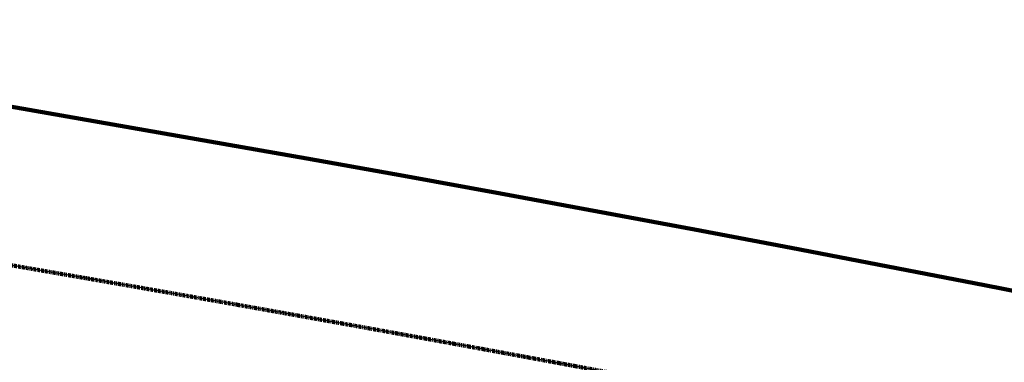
# Model space of a CAD drawing. Header units: centimetres. Extents: x -2631 to 8345, y -3715 to 485.
# Tile 55 of 82: x 222 to 537, y -1576 to -1466. Entities that reach past the tile are written whole.
import ezdxf

# ---------------------------------------------------------------- set-up
doc = ezdxf.new("R2010")
doc.units = ezdxf.units.CM
doc.linetypes.add('Tiret', pattern=[0.25, 0.125, -0.125])
doc.linetypes.add('Tiret_2_', pattern=[0.25, 0.125, -0.125])
doc.layers.add('0-1', color=7, linetype='Continuous', lineweight=5)
doc.layers.add('SOL', color=7, linetype='Continuous', lineweight=25)
for name, color, linetype, lineweight, true_color in [('ANNOTATIONS', 4, 'Tiret', 100, 0x00ffff), ('ANNOTATIONS-3', 4, 'Tiret_2_', 100, 0x00ffff), ('ANNOTATIONS-6', 5, 'Continuous', 100, 0x0000ff)]:
    doc.layers.add(name, color=color, linetype=linetype, lineweight=lineweight, true_color=true_color)

# ---------------------------------------------------------------- blocks, each defined once
blk = doc.blocks.new('B02_ARC_rvt-1-2021_015_1114_DCE_1_50_Sols Chape')
at = {"layer": 'ANNOTATIONS'}
blk.add_arc((-2132.29, -15154.19), 13744.31, 79.294939, 82.165076, dxfattribs=at)
blk = doc.blocks.new('B02_DC_STR_rvt-1-2021_015_1114_DCE_1_50_Sols Chape')
at = {"layer": 'ANNOTATIONS-3'}
blk.add_arc((-2138.42, -15254.54), 13910.71, 79.323025, 82.237431, dxfattribs=at)
at = {"layer": 'SOL'}
for start, end in [(79.323004, 82.237507), (79.725307, 79.826118)]:
    blk.add_arc((-2138.42, -15254.54), 13910.71, start, end, dxfattribs=at)

msp = doc.modelspace()

# ---------------------------------------------------------------- linework, layer by layer
at = {"layer": 'ANNOTATIONS-6'}
msp.add_arc((-2138.417, -15254.541), 13960.706, 74.6988109, 91.2861431, dxfattribs=at)

# ---------------------------------------------------------------- block references
at = {"layer": '0-1'}
for name in ['B02_DC_STR_rvt-1-2021_015_1114_DCE_1_50_Sols Chape', 'B02_ARC_rvt-1-2021_015_1114_DCE_1_50_Sols Chape']:
    msp.add_blockref(name, (0, 0), dxfattribs=at)

doc.saveas('drawing.dxf')
